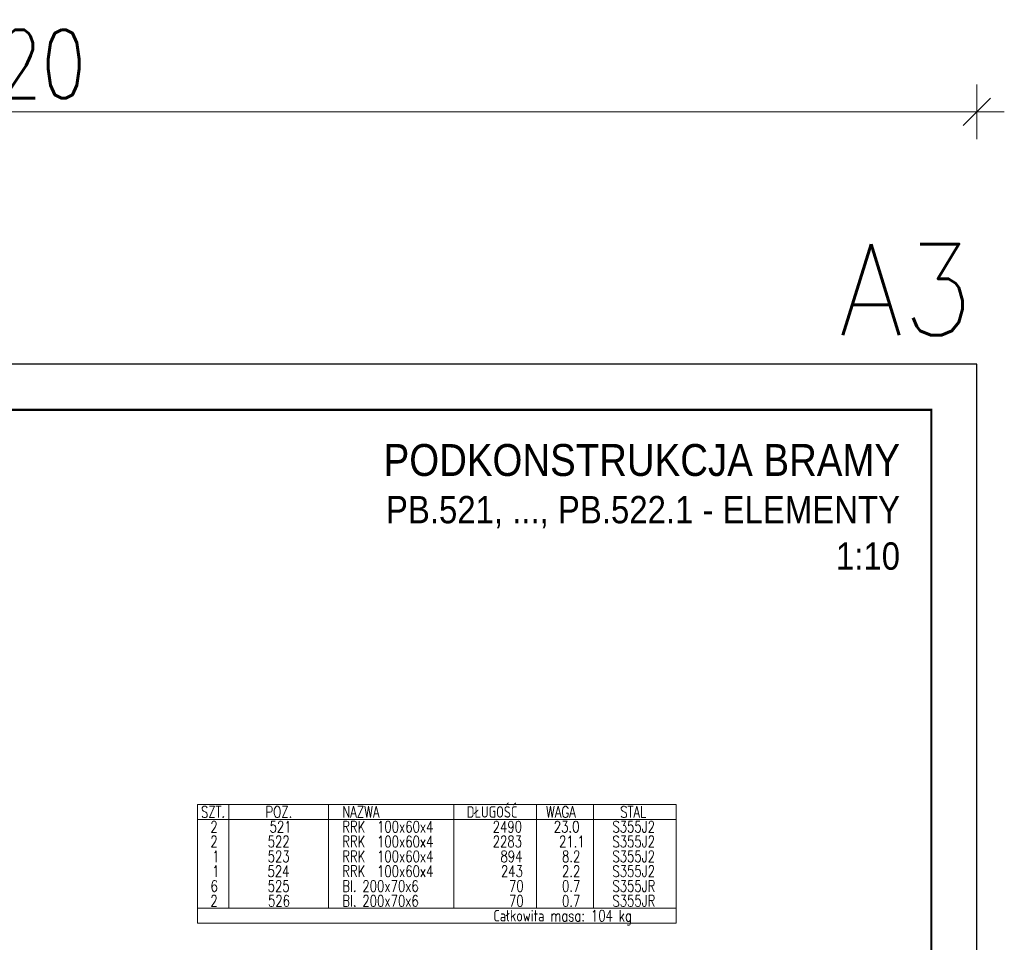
# Model space of a CAD drawing. Header units: millimetres. Extents: x -870 to -438, y 13235 to 13608.
# Tile 5 of 5: x -654 to -438, y 13406 to 13608. Entities that reach past the tile are written whole.
import ezdxf
from ezdxf.enums import TextEntityAlignment as Align

# ---------------------------------------------------------------- set-up
doc = ezdxf.new("R2010")
doc.units = ezdxf.units.MM
doc.header["$LTSCALE"] = 10
doc.layers.get('Defpoints').update_dxf_attribs({"color": 1})
doc.layers.add('_FORMATKA', color=8, linetype='Continuous', plot=False)
for name, color, linetype, lineweight in [('_RAMKA', 7, 'Continuous', 35), ('PS_DIM', 4, 'Continuous', 13), ('PS_TEXT', 3, 'Continuous', 18)]:
    doc.layers.add(name, color=color, linetype=linetype, lineweight=lineweight)
doc.styles.add('ARIAL', font='arial.ttf')
doc.styles.add('gil', font='txt', dxfattribs={"width": 0.9})
doc.styles.add('simplex', font='simplex.shx', dxfattribs={"width": 0.75})
doc.dimstyles.new('1_10_PRZ', dxfattribs={"dimtxt": 2, "dimasz": 1, "dimexe": 2, "dimexo": 5, "dimgap": 1, "dimtad": 1, "dimdec": 0, "dimlfac": 10, "dimtxsty": 'simplex', "dimblk": 'dimznak', "dimcen": 2, "dimse1": 1, "dimse2": 1, "dimclrt": 3, "dimadec": 1, "dimazin": 0, "dimtfac": 1, "dimtdec": 0, "dimtix": 1, "dimtmove": 2, "dimatfit": 3, "dimldrblk": 'dim-grot', "dimfxl": 1, "dimarcsym": 0})

# ---------------------------------------------------------------- blocks, each defined once
blk = doc.blocks.new('dimznak')
at = {"color": 0}
for points in [[(0, 2), (0, -2)], [(-2, 0), (2, 0)]]:
    blk.add_lwpolyline(points, dxfattribs=at)
at = {"color": 2}
blk.add_lwpolyline([(1, 1), (-1, -1)], dxfattribs=at)
blk = doc.blocks.new('*D72')
at = {"color": 252, "lineweight": -2, "transparency": 16777216}
blk.add_line((-417, 352.33), (-3, 352.33), dxfattribs=at)
at = {"layer": 'Defpoints', "color": 0, "transparency": 16777216}
for p in [(0, 352.33), (-420, 297), (0, 297)]:
    blk.add_point(p, dxfattribs=at)
at = {"color": 252, "lineweight": -2, "transparency": 16777216, "xscale": 3, "yscale": 3, "zscale": 3, "rotation": 180}
blk.add_blockref('dimznak', (-420, 352.33), dxfattribs=at)
at = {"color": 252, "lineweight": -2, "transparency": 16777216, "xscale": 3, "yscale": 3, "zscale": 3}
blk.add_blockref('dimznak', (0, 352.33), dxfattribs=at)
at = {"color": 252, "transparency": 16777216, "insert": (-210, 362.83), "char_height": 15, "attachment_point": 5, "style": 'simplex'}
blk.add_mtext('420', dxfattribs=at)
blk = doc.blocks.new('dim-grot')
blk.add_hatch(color=256).paths.add_polyline_path([(0, 0), (-2, 0.5), (-2, -0.5)])
blk.add_lwpolyline([(0, 0), (-2, 0.5), (-2, -0.5), (0, 0)])
blk = doc.blocks.new('Tytuł rysunku')
at = {"layer": 'PS_TEXT', "style": 'ARIAL', "flags": 4}
for tag, height, p in [('TYTUŁ1', 7, (-61.19, -9.34)), ('TYTUŁ2', 6, (-61.19, -19.72)), ('SKALA', 6, (-61.19, -28.72))]:
    blk.add_attdef(tag, text='', height=height, dxfattribs=at).set_placement(p, align=Align.MIDDLE_CENTER)
blk = doc.blocks.new('*X96')
at = {"color": 7}
for p, q in [((-510.2, 13435.9), (-615.2, 13435.9)), ((-615.2, 13435.9), (-615.2, 13409.9)), ((-510.2, 13409.9), (-510.2, 13435.9)), ((-615.2, 13409.9), (-510.2, 13409.9))]:
    blk.add_line(p, q, dxfattribs=at)
at = {"color": 3}
for p, q in [((-608.32, 13435.9), (-608.32, 13413.15)), ((-586.45, 13435.9), (-586.45, 13413.15)), ((-558.95, 13435.9), (-558.95, 13413.15)), ((-540.82, 13435.9), (-540.82, 13413.15)), ((-528.32, 13435.9), (-528.32, 13413.15)), ((-615.2, 13432.65), (-510.2, 13432.65)), ((-615.2, 13413.15), (-510.2, 13413.15))]:
    blk.add_line(p, q, dxfattribs=at)
at = {"color": 1, "style": 'simplex', "width": 0.75}
for s, p in [('SZT.', (-614.44, 13433.02)), ('POZ.', (-600.28, 13433.02)), ('NAZWA', (-583.45, 13433.02)), ('DŁUGOŚĆ', (-556.14, 13433.02)), ('WAGA', (-538.73, 13433.02)), ('STAL', (-522.47, 13433.02)), ('Całkowita masa: 104 kg', (-550.28, 13410.27))]:
    blk.add_text(s, height=2.5, dxfattribs=at).set_placement(p)
at = {"color": 4, "style": 'simplex', "width": 0.75}
for s, p in [('2', (-612.38, 13429.77)), ('521', (-599.39, 13429.77)), ('RRK  100x60x4', (-583.45, 13429.77)), ('2490', (-550.43, 13429.77)), ('23.0', (-537.03, 13429.77)), ('S355J2', (-524.17, 13429.77)), ('2', (-612.38, 13426.52)), ('522', (-599.79, 13426.52)), ('RRK  100x60x4', (-583.45, 13426.52)), ('2283', (-550.43, 13426.52)), ('21.1', (-535.87, 13426.52)), ('S355J2', (-524.17, 13426.52)), ('1', (-611.98, 13423.27)), ('523', (-599.79, 13423.27)), ('RRK  100x60x4', (-583.45, 13423.27)), ('894', (-548.73, 13423.27)), ('8.2', (-535.25, 13423.27)), ('S355J2', (-524.17, 13423.27)), ('1', (-611.98, 13420.02)), ('524', (-599.84, 13420.02)), ('RRK  100x60x4', (-583.45, 13420.02)), ('243', (-548.64, 13420.02)), ('2.2', (-535.25, 13420.02)), ('S355J2', (-524.17, 13420.02)), ('6', (-612.34, 13416.77)), ('525', (-599.79, 13416.77)), ('Bl. 200x70x6', (-583.45, 13416.77)), ('70', (-546.86, 13416.77)), ('0.7', (-535.25, 13416.77)), ('S355JR', (-524.17, 13416.77)), ('2', (-612.38, 13413.52)), ('526', (-599.75, 13413.52)), ('Bl. 200x70x6', (-583.45, 13413.52)), ('70', (-546.86, 13413.52)), ('0.7', (-535.25, 13413.52)), ('S355JR', (-524.17, 13413.52))]:
    blk.add_text(s, height=2.5, dxfattribs=at).set_placement(p)
blk = doc.blocks.new('*U71')
at = {"layer": '_FORMATKA', "lineweight": -3}
blk.add_lwpolyline([(-420, 0), (0, 0), (0, 297), (-420, 297)], close=True, dxfattribs=at)
at = {"layer": '_RAMKA', "lineweight": -3, "const_width": 0.5}
blk.add_lwpolyline([(-390, 10), (-10, 10), (-10, 287), (-390, 287)], close=True, dxfattribs=at)
at = {"layer": '_FORMATKA', "lineweight": -3, "style": 'simplex', "width": 0.9}
blk.add_text('A3', height=20, dxfattribs=at).set_placement((-0.86, 303.35), align=Align.RIGHT)
dim = blk.add_linear_dim(base=(0, 352.33), p1=(-420, 297), p2=(0, 297), dimstyle='1_10_PRZ', override={"dimscale": 3, "dimtxt": 5, "dimlfac": 1, "dimclrd": 252, "dimclrt": 252})
dim.commit()
dim.dimension.update_dxf_attribs({"geometry": '*D72', "text_midpoint": (-210, 362.83)})

msp = doc.modelspace()

# ---------------------------------------------------------------- block references
ref = msp.add_blockref('Tytuł rysunku', (-456.08, 13517.28))
ref.add_attrib('TYTUŁ1', 'PODKONSTRUKCJA BRAMY', dxfattribs={"layer": 'PS_TEXT', "height": 7, "style": 'gil', "width": 0.9}).set_placement((-461.08, 13507.94), align=Align.RIGHT)
ref.add_attrib('TYTUŁ2', 'PB.521, ..., PB.522.1 - ELEMENTY', dxfattribs={"layer": 'PS_TEXT', "height": 6, "style": 'gil', "width": 0.9}).set_placement((-461.08, 13497.56), align=Align.RIGHT)
ref.add_attrib('SKALA', '1:10', dxfattribs={"layer": 'PS_TEXT', "height": 6, "style": 'gil', "width": 0.9}).set_placement((-461.08, 13487.38), align=Align.RIGHT)
at = {"layer": 'PS_DIM'}
msp.add_blockref('*U71', (-444.21, 13235.43), dxfattribs=at)
at = {"layer": 'PS_TEXT', "color": 2, "linetype": 'Continuous'}
msp.add_blockref('*X96', (0, 0), dxfattribs=at)

doc.saveas('drawing.dxf')
